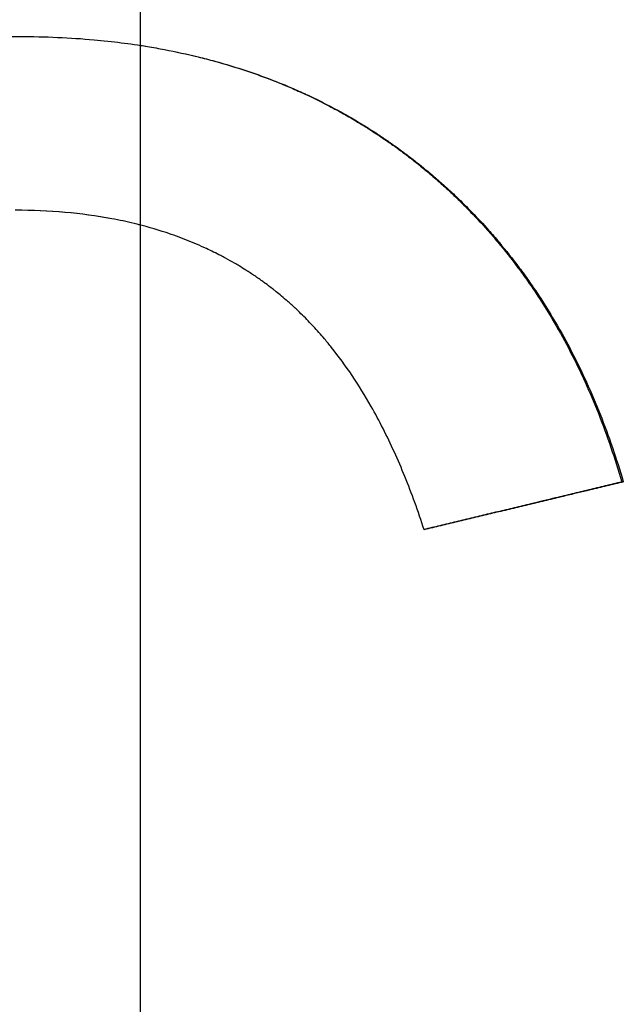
# Model space of a CAD drawing. Extents: x -3.5 to 3.5, y 0 to 13.8.
# Tile 8 of 11: x -0.028 to 0.114, y 11.021 to 11.253. Entities that reach past the tile are written whole.
import ezdxf

# ---------------------------------------------------------------- set-up
doc = ezdxf.new("R2010")
doc.units = 0
doc.header["$MEASUREMENT"] = 0
doc.linetypes.add('CHAIN', pattern=[0.7087, 0.4724, -0.0591, 0.1181, -0.0591])
doc.layers.get('0').update_dxf_attribs({"linetype": 'CONTINUOUS'})

msp = doc.modelspace()

# ---------------------------------------------------------------- linework, layer by layer
at = {"linetype": 'CHAIN'}
msp.add_line((0, 13.7925), (0, -0.045), dxfattribs=at)
msp.add_line((0.11335, 11.14386), (0.11371, 11.14386))
for points, knots in [([(-0.19776, 11.06511), (-0.19776, 11.06948), (-0.19767, 11.07379), (-0.19747, 11.07804), (-0.19728, 11.08228), (-0.19699, 11.08646), (-0.1966, 11.09058), (-0.1964, 11.09263), (-0.19618, 11.09468), (-0.19594, 11.0967), (-0.19544, 11.1009), (-0.19483, 11.10502), (-0.19412, 11.10908), (-0.19375, 11.11118), (-0.19335, 11.11326), (-0.19293, 11.11532), (-0.19208, 11.11944), (-0.19112, 11.12349), (-0.19005, 11.12747), (-0.18951, 11.12945), (-0.18895, 11.13142), (-0.18836, 11.13337), (-0.18747, 11.1363), (-0.18652, 11.13918), (-0.18551, 11.14202), (-0.18517, 11.14297), (-0.18483, 11.14391), (-0.18447, 11.14485), (-0.18377, 11.14672), (-0.18304, 11.14858), (-0.18228, 11.15042), (-0.1819, 11.15134), (-0.18151, 11.15225), (-0.18112, 11.15316), (-0.18053, 11.15453), (-0.17993, 11.15588), (-0.1793, 11.15723), (-0.1791, 11.15767), (-0.17889, 11.15812), (-0.17868, 11.15857), (-0.17836, 11.15924), (-0.17804, 11.1599), (-0.17772, 11.16056), (-0.17761, 11.16079), (-0.1775, 11.16101), (-0.17739, 11.16123), (-0.17717, 11.16167), (-0.17695, 11.16211), (-0.17673, 11.16255), (-0.17662, 11.16277), (-0.17651, 11.16298), (-0.1764, 11.1632), (-0.17618, 11.16364), (-0.17595, 11.16408), (-0.17573, 11.16451), (-0.17561, 11.16473), (-0.1755, 11.16495), (-0.17539, 11.16516), (-0.17516, 11.16559), (-0.17493, 11.16603), (-0.1747, 11.16645), (-0.17458, 11.16667), (-0.17447, 11.16688), (-0.17435, 11.1671), (-0.17401, 11.16774), (-0.17365, 11.16838), (-0.1733, 11.16901), (-0.17306, 11.16943), (-0.17283, 11.16986), (-0.17259, 11.17027), (-0.17211, 11.17111), (-0.17162, 11.17195), (-0.17113, 11.17277), (-0.17089, 11.17318), (-0.17064, 11.1736), (-0.17039, 11.17401), (-0.1699, 11.17482), (-0.1694, 11.17564), (-0.16889, 11.17644), (-0.16864, 11.17685), (-0.16838, 11.17725), (-0.16812, 11.17765), (-0.16735, 11.17885), (-0.16657, 11.18003), (-0.16577, 11.1812), (-0.16524, 11.18198), (-0.1647, 11.18275), (-0.16416, 11.18352), (-0.16253, 11.18582), (-0.16085, 11.18806), (-0.15912, 11.19024), (-0.15796, 11.19169), (-0.15678, 11.19312), (-0.15558, 11.19452), (-0.15377, 11.19662), (-0.15191, 11.19866), (-0.15, 11.20064), (-0.14937, 11.2013), (-0.14872, 11.20195), (-0.14807, 11.2026), (-0.14678, 11.20389), (-0.14545, 11.20516), (-0.14411, 11.2064), (-0.14344, 11.20702), (-0.14276, 11.20764), (-0.14208, 11.20825), (-0.14071, 11.20946), (-0.13932, 11.21065), (-0.1379, 11.21181), (-0.13719, 11.21239), (-0.13648, 11.21297), (-0.13576, 11.21354), (-0.13432, 11.21467), (-0.13286, 11.21578), (-0.13137, 11.21687), (-0.13063, 11.21741), (-0.12988, 11.21794), (-0.12913, 11.21847), (-0.128, 11.21926), (-0.12685, 11.22004), (-0.12569, 11.2208), (-0.12531, 11.22106), (-0.12492, 11.22131), (-0.12453, 11.22156), (-0.12375, 11.22206), (-0.12297, 11.22256), (-0.12218, 11.22305), (-0.12178, 11.22329), (-0.12139, 11.22353), (-0.12099, 11.22377), (-0.12039, 11.22414), (-0.11979, 11.22449), (-0.11919, 11.22485), (-0.11899, 11.22497), (-0.11879, 11.22508), (-0.11858, 11.2252), (-0.11818, 11.22543), (-0.11777, 11.22567), (-0.11737, 11.2259), (-0.11716, 11.22601), (-0.11696, 11.22613), (-0.11676, 11.22624), (-0.11635, 11.22647), (-0.11594, 11.2267), (-0.11553, 11.22693), (-0.11532, 11.22704), (-0.11512, 11.22715), (-0.11491, 11.22727), (-0.1145, 11.22749), (-0.11409, 11.22771), (-0.11367, 11.22793), (-0.11347, 11.22804), (-0.11326, 11.22815), (-0.11305, 11.22826), (-0.11243, 11.22859), (-0.11181, 11.22892), (-0.11119, 11.22924), (-0.11077, 11.22945), (-0.11035, 11.22966), (-0.10994, 11.22987), (-0.1091, 11.23029), (-0.10826, 11.23071), (-0.10742, 11.23111), (-0.107, 11.23132), (-0.10658, 11.23152), (-0.10616, 11.23172), (-0.1049, 11.23232), (-0.10363, 11.2329), (-0.10235, 11.23347), (-0.1015, 11.23385), (-0.10065, 11.23422), (-0.0998, 11.23458), (-0.09808, 11.23531), (-0.09636, 11.23601), (-0.09463, 11.23668), (-0.09376, 11.23702), (-0.0929, 11.23735), (-0.09202, 11.23767), (-0.09028, 11.23831), (-0.08853, 11.23893), (-0.08676, 11.23951), (-0.08588, 11.23981), (-0.085, 11.24009), (-0.08411, 11.24037), (-0.08145, 11.24121), (-0.07876, 11.24199), (-0.07605, 11.2427), (-0.07425, 11.24317), (-0.07243, 11.24362), (-0.07061, 11.24404), (-0.06683, 11.2449), (-0.06301, 11.24564), (-0.05914, 11.24626), (-0.05715, 11.24659), (-0.05514, 11.24688), (-0.05312, 11.24713), (-0.04908, 11.24765), (-0.04499, 11.24803), (-0.04086, 11.24829), (-0.03675, 11.24854), (-0.0326, 11.24867), (-0.0284, 11.24867)], [0, 0, 0, 0, 0.116652, 0.116652, 0.116652, 0.233304, 0.233304, 0.233304, 0.29163, 0.29163, 0.29163, 0.412456, 0.412456, 0.412456, 0.474956, 0.474956, 0.474956, 0.599956, 0.599956, 0.599956, 0.662456, 0.662456, 0.662456, 0.756206, 0.756206, 0.756206, 0.787456, 0.787456, 0.787456, 0.849956, 0.849956, 0.849956, 0.881206, 0.881206, 0.881206, 0.928081, 0.928081, 0.928081, 0.943706, 0.943706, 0.943706, 0.967144, 0.967144, 0.967144, 0.974956, 0.974956, 0.974956, 0.990581, 0.990581, 0.990581, 0.998394, 0.998394, 0.998394, 1.014019, 1.014019, 1.014019, 1.021831, 1.021831, 1.021831, 1.037456, 1.037456, 1.037456, 1.045269, 1.045269, 1.045269, 1.068706, 1.068706, 1.068706, 1.084331, 1.084331, 1.084331, 1.115581, 1.115581, 1.115581, 1.131206, 1.131206, 1.131206, 1.162456, 1.162456, 1.162456, 1.178081, 1.178081, 1.178081, 1.224956, 1.224956, 1.224956, 1.256206, 1.256206, 1.256206, 1.349956, 1.349956, 1.349956, 1.412456, 1.412456, 1.412456, 1.506206, 1.506206, 1.506206, 1.537456, 1.537456, 1.537456, 1.599956, 1.599956, 1.599956, 1.631206, 1.631206, 1.631206, 1.693706, 1.693706, 1.693706, 1.724956, 1.724956, 1.724956, 1.787456, 1.787456, 1.787456, 1.818706, 1.818706, 1.818706, 1.865581, 1.865581, 1.865581, 1.881206, 1.881206, 1.881206, 1.912456, 1.912456, 1.912456, 1.928081, 1.928081, 1.928081, 1.951519, 1.951519, 1.951519, 1.959331, 1.959331, 1.959331, 1.974956, 1.974956, 1.974956, 1.982769, 1.982769, 1.982769, 1.998394, 1.998394, 1.998394, 2.006206, 2.006206, 2.006206, 2.021831, 2.021831, 2.021831, 2.029644, 2.029644, 2.029644, 2.053081, 2.053081, 2.053081, 2.068706, 2.068706, 2.068706, 2.099956, 2.099956, 2.099956, 2.115581, 2.115581, 2.115581, 2.162456, 2.162456, 2.162456, 2.193706, 2.193706, 2.193706, 2.256206, 2.256206, 2.256206, 2.287456, 2.287456, 2.287456, 2.349956, 2.349956, 2.349956, 2.381206, 2.381206, 2.381206, 2.474956, 2.474956, 2.474956, 2.537456, 2.537456, 2.537456, 2.66663, 2.66663, 2.66663, 2.733304, 2.733304, 2.733304, 2.866652, 2.866652, 2.866652, 2.999057, 2.999057, 2.999057, 2.999057]), ([(-0.0284, 11.24867), (-0.02239, 11.24867), (-0.01655, 11.24842), (-0.01086, 11.24791), (-0.0066, 11.24752), (-0.00242, 11.247), (0.00166, 11.24633), (0.00302, 11.2461), (0.00437, 11.24587), (0.00572, 11.24561), (0.0084, 11.2451), (0.01104, 11.24452), (0.01365, 11.24389), (0.01495, 11.24357), (0.01624, 11.24323), (0.01752, 11.24288), (0.02008, 11.24218), (0.02261, 11.24141), (0.02509, 11.24058), (0.02881, 11.23934), (0.03245, 11.23795), (0.03599, 11.23642), (0.03717, 11.23591), (0.03834, 11.23538), (0.0395, 11.23484), (0.04125, 11.23402), (0.04297, 11.23317), (0.04466, 11.23229), (0.04523, 11.23199), (0.04579, 11.23169), (0.04635, 11.23139), (0.04747, 11.23078), (0.04858, 11.23016), (0.04969, 11.22952), (0.05024, 11.2292), (0.05078, 11.22888), (0.05133, 11.22855), (0.05215, 11.22806), (0.05296, 11.22756), (0.05377, 11.22706), (0.05458, 11.22655), (0.05538, 11.22603), (0.05617, 11.2255), (0.05697, 11.22498), (0.05776, 11.22444), (0.05854, 11.2239), (0.0588, 11.22371), (0.05907, 11.22353), (0.05933, 11.22335), (0.05972, 11.22307), (0.06011, 11.22279), (0.06049, 11.22252), (0.06062, 11.22242), (0.06075, 11.22233), (0.06088, 11.22223), (0.06127, 11.22195), (0.06165, 11.22167), (0.06204, 11.22138), (0.06229, 11.22119), (0.06255, 11.221), (0.0628, 11.22081), (0.06318, 11.22052), (0.06356, 11.22023), (0.06394, 11.21994), (0.06407, 11.21984), (0.06419, 11.21974), (0.06432, 11.21965), (0.0647, 11.21935), (0.06507, 11.21906), (0.06544, 11.21876), (0.06569, 11.21856), (0.06594, 11.21836), (0.06619, 11.21817), (0.06668, 11.21777), (0.06717, 11.21736), (0.06766, 11.21696), (0.06791, 11.21676), (0.06815, 11.21655), (0.06839, 11.21635), (0.06888, 11.21594), (0.06936, 11.21553), (0.06984, 11.21511), (0.07008, 11.21491), (0.07031, 11.2147), (0.07055, 11.21449), (0.07126, 11.21386), (0.07197, 11.21323), (0.07267, 11.21258), (0.07313, 11.21216), (0.0736, 11.21173), (0.07406, 11.21129), (0.07497, 11.21042), (0.07588, 11.20954), (0.07677, 11.20865), (0.07722, 11.2082), (0.07766, 11.20775), (0.0781, 11.2073), (0.07942, 11.20594), (0.08071, 11.20455), (0.08197, 11.20313), (0.08281, 11.20219), (0.08364, 11.20123), (0.08446, 11.20026), (0.08609, 11.19832), (0.08767, 11.19633), (0.08919, 11.19428), (0.08996, 11.19326), (0.09071, 11.19223), (0.09145, 11.19118), (0.09366, 11.18804), (0.09576, 11.18478), (0.09774, 11.18141), (0.09906, 11.17916), (0.10033, 11.17686), (0.10155, 11.17451), (0.10399, 11.16981), (0.10622, 11.16491), (0.10825, 11.1598), (0.11027, 11.15469), (0.1121, 11.14937), (0.11371, 11.14386)], [0, 0, 0, 0, 0.166667, 0.166667, 0.166667, 0.291667, 0.291667, 0.291667, 0.333333, 0.333333, 0.333333, 0.416667, 0.416667, 0.416667, 0.458333, 0.458333, 0.458333, 0.541667, 0.541667, 0.541667, 0.666667, 0.666667, 0.666667, 0.708333, 0.708333, 0.708333, 0.770833, 0.770833, 0.770833, 0.791667, 0.791667, 0.791667, 0.833333, 0.833333, 0.833333, 0.854167, 0.854167, 0.854167, 0.885417, 0.885417, 0.885417, 0.916667, 0.916667, 0.916667, 0.947917, 0.947917, 0.947917, 0.958333, 0.958333, 0.958333, 0.973958, 0.973958, 0.973958, 0.979167, 0.979167, 0.979167, 0.994792, 0.994792, 0.994792, 1.005208, 1.005208, 1.005208, 1.020833, 1.020833, 1.020833, 1.026042, 1.026042, 1.026042, 1.041667, 1.041667, 1.041667, 1.052083, 1.052083, 1.052083, 1.072917, 1.072917, 1.072917, 1.083333, 1.083333, 1.083333, 1.104167, 1.104167, 1.104167, 1.114583, 1.114583, 1.114583, 1.145833, 1.145833, 1.145833, 1.166667, 1.166667, 1.166667, 1.208333, 1.208333, 1.208333, 1.229167, 1.229167, 1.229167, 1.291667, 1.291667, 1.291667, 1.333333, 1.333333, 1.333333, 1.416667, 1.416667, 1.416667, 1.458333, 1.458333, 1.458333, 1.583333, 1.583333, 1.583333, 1.666667, 1.666667, 1.666667, 1.833333, 1.833333, 1.833333, 2, 2, 2, 2]), ([(0, 11.24659), (0.00055, 11.24651), (0.00111, 11.24642), (0.00166, 11.24633), (0.00301, 11.2461), (0.00436, 11.24587), (0.0057, 11.24561), (0.00837, 11.2451), (0.01101, 11.24452), (0.0136, 11.24389), (0.0149, 11.24357), (0.01619, 11.24323), (0.01746, 11.24288), (0.02002, 11.24218), (0.02253, 11.24141), (0.02501, 11.24058), (0.02625, 11.24017), (0.02747, 11.23974), (0.02869, 11.23929), (0.03113, 11.2384), (0.03352, 11.23744), (0.03588, 11.23642), (0.03705, 11.23591), (0.03822, 11.23538), (0.03938, 11.23484), (0.04112, 11.23402), (0.04283, 11.23317), (0.04452, 11.23229), (0.04508, 11.23199), (0.04565, 11.23169), (0.04621, 11.23139), (0.04732, 11.23078), (0.04843, 11.23016), (0.04953, 11.22952), (0.05008, 11.2292), (0.05062, 11.22888), (0.05117, 11.22855), (0.05198, 11.22806), (0.05279, 11.22756), (0.0536, 11.22706), (0.05387, 11.22689), (0.05413, 11.22671), (0.0544, 11.22654), (0.05493, 11.2262), (0.05547, 11.22585), (0.056, 11.2255), (0.05626, 11.22533), (0.05652, 11.22515), (0.05679, 11.22497), (0.05731, 11.22462), (0.05784, 11.22426), (0.05836, 11.2239), (0.05862, 11.22371), (0.05888, 11.22353), (0.05914, 11.22335), (0.05953, 11.22307), (0.05992, 11.22279), (0.0603, 11.22252), (0.06043, 11.22242), (0.06056, 11.22233), (0.06069, 11.22223), (0.06095, 11.22205), (0.0612, 11.22186), (0.06146, 11.22167), (0.06158, 11.22157), (0.06171, 11.22148), (0.06184, 11.22138), (0.0621, 11.22119), (0.06235, 11.221), (0.0626, 11.22081), (0.06273, 11.22071), (0.06286, 11.22062), (0.06298, 11.22052), (0.06324, 11.22033), (0.06349, 11.22013), (0.06374, 11.21994), (0.06387, 11.21984), (0.06399, 11.21974), (0.06412, 11.21965), (0.06449, 11.21935), (0.06487, 11.21906), (0.06524, 11.21876), (0.06549, 11.21856), (0.06573, 11.21836), (0.06598, 11.21817), (0.06647, 11.21777), (0.06696, 11.21736), (0.06745, 11.21696), (0.06769, 11.21676), (0.06793, 11.21655), (0.06818, 11.21635), (0.06866, 11.21594), (0.06914, 11.21553), (0.06962, 11.21511), (0.06985, 11.21491), (0.07009, 11.2147), (0.07033, 11.21449), (0.07104, 11.21386), (0.07174, 11.21323), (0.07244, 11.21258), (0.0729, 11.21216), (0.07336, 11.21173), (0.07382, 11.21129), (0.07474, 11.21042), (0.07564, 11.20954), (0.07653, 11.20865), (0.07697, 11.2082), (0.07742, 11.20775), (0.07785, 11.2073), (0.07917, 11.20594), (0.08046, 11.20455), (0.08171, 11.20313), (0.08255, 11.20219), (0.08338, 11.20123), (0.08419, 11.20026), (0.08581, 11.19832), (0.08739, 11.19633), (0.08891, 11.19428), (0.08967, 11.19326), (0.09042, 11.19223), (0.09116, 11.19118), (0.09336, 11.18804), (0.09546, 11.18478), (0.09743, 11.18141), (0.09875, 11.17916), (0.10002, 11.17686), (0.10123, 11.17451), (0.10366, 11.16981), (0.10589, 11.16491), (0.10791, 11.1598), (0.10993, 11.15469), (0.11174, 11.14937), (0.11335, 11.14386)], [0.274763, 0.274763, 0.274763, 0.274763, 0.291667, 0.291667, 0.291667, 0.333333, 0.333333, 0.333333, 0.416667, 0.416667, 0.416667, 0.458333, 0.458333, 0.458333, 0.541667, 0.541667, 0.541667, 0.583333, 0.583333, 0.583333, 0.666667, 0.666667, 0.666667, 0.708333, 0.708333, 0.708333, 0.770833, 0.770833, 0.770833, 0.791667, 0.791667, 0.791667, 0.833333, 0.833333, 0.833333, 0.854167, 0.854167, 0.854167, 0.885417, 0.885417, 0.885417, 0.895833, 0.895833, 0.895833, 0.916667, 0.916667, 0.916667, 0.927083, 0.927083, 0.927083, 0.947917, 0.947917, 0.947917, 0.958333, 0.958333, 0.958333, 0.973958, 0.973958, 0.973958, 0.979167, 0.979167, 0.979167, 0.989583, 0.989583, 0.989583, 0.994792, 0.994792, 0.994792, 1.005208, 1.005208, 1.005208, 1.010417, 1.010417, 1.010417, 1.020833, 1.020833, 1.020833, 1.026042, 1.026042, 1.026042, 1.041667, 1.041667, 1.041667, 1.052083, 1.052083, 1.052083, 1.072917, 1.072917, 1.072917, 1.083333, 1.083333, 1.083333, 1.104167, 1.104167, 1.104167, 1.114583, 1.114583, 1.114583, 1.145833, 1.145833, 1.145833, 1.166667, 1.166667, 1.166667, 1.208333, 1.208333, 1.208333, 1.229167, 1.229167, 1.229167, 1.291667, 1.291667, 1.291667, 1.333333, 1.333333, 1.333333, 1.416667, 1.416667, 1.416667, 1.458333, 1.458333, 1.458333, 1.583333, 1.583333, 1.583333, 1.666667, 1.666667, 1.666667, 1.833333, 1.833333, 1.833333, 2, 2, 2, 2]), ([(0.06681, 11.13261), (0.06541, 11.13697), (0.0639, 11.14113), (0.06229, 11.1451), (0.06069, 11.14906), (0.05898, 11.15283), (0.05716, 11.1564), (0.05625, 11.15819), (0.05532, 11.15993), (0.05436, 11.16161), (0.05293, 11.16414), (0.05143, 11.16657), (0.04988, 11.16888), (0.04832, 11.17118), (0.04671, 11.17338), (0.04504, 11.17547), (0.04449, 11.17617), (0.04393, 11.17685), (0.04336, 11.17752), (0.0425, 11.17853), (0.04163, 11.17951), (0.04075, 11.18046), (0.04046, 11.18078), (0.04016, 11.18109), (0.03986, 11.18141), (0.03897, 11.18234), (0.03806, 11.18324), (0.03714, 11.18412), (0.03653, 11.18471), (0.03591, 11.18528), (0.03528, 11.18584), (0.03497, 11.18612), (0.03465, 11.1864), (0.03434, 11.18667), (0.03386, 11.18709), (0.03338, 11.18749), (0.0329, 11.18789), (0.0325, 11.18822), (0.03209, 11.18854), (0.03169, 11.18887), (0.03144, 11.18906), (0.0312, 11.18925), (0.03095, 11.18944), (0.03046, 11.18982), (0.02996, 11.19019), (0.02946, 11.19056), (0.02938, 11.19062), (0.0293, 11.19068), (0.02921, 11.19074), (0.02896, 11.19092), (0.02871, 11.1911), (0.02846, 11.19128), (0.02829, 11.1914), (0.02812, 11.19152), (0.02795, 11.19164), (0.02761, 11.19188), (0.02727, 11.19211), (0.02693, 11.19234), (0.02676, 11.19246), (0.02659, 11.19257), (0.02641, 11.19269), (0.02607, 11.19292), (0.02572, 11.19314), (0.02538, 11.19337), (0.0252, 11.19348), (0.02503, 11.19359), (0.02485, 11.1937), (0.02433, 11.19403), (0.0238, 11.19436), (0.02327, 11.19468), (0.02291, 11.19489), (0.02256, 11.1951), (0.0222, 11.19531), (0.02148, 11.19572), (0.02076, 11.19613), (0.02003, 11.19653), (0.01966, 11.19672), (0.01929, 11.19692), (0.01892, 11.19711), (0.01781, 11.19769), (0.01669, 11.19824), (0.01555, 11.19877), (0.01479, 11.19913), (0.01402, 11.19947), (0.01325, 11.1998), (0.0117, 11.20047), (0.01012, 11.20109), (0.00851, 11.20167), (0.00771, 11.20197), (0.0069, 11.20225), (0.00608, 11.20252), (0.00362, 11.20333), (0.0011, 11.20405), (-0.00148, 11.20467), (-0.0032, 11.20509), (-0.00496, 11.20546), (-0.00674, 11.20579), (-0.0103, 11.20646), (-0.01398, 11.20696), (-0.01777, 11.20729), (-0.02156, 11.20762), (-0.02547, 11.20779), (-0.0295, 11.20779)], [0, 0, 0, 0, 0.166667, 0.166667, 0.166667, 0.333333, 0.333333, 0.333333, 0.416667, 0.416667, 0.416667, 0.541667, 0.541667, 0.541667, 0.666667, 0.666667, 0.666667, 0.708333, 0.708333, 0.708333, 0.770833, 0.770833, 0.770833, 0.791667, 0.791667, 0.791667, 0.854167, 0.854167, 0.854167, 0.895833, 0.895833, 0.895833, 0.916667, 0.916667, 0.916667, 0.947917, 0.947917, 0.947917, 0.973958, 0.973958, 0.973958, 0.989583, 0.989583, 0.989583, 1.020833, 1.020833, 1.020833, 1.026042, 1.026042, 1.026042, 1.041667, 1.041667, 1.041667, 1.052083, 1.052083, 1.052083, 1.072917, 1.072917, 1.072917, 1.083333, 1.083333, 1.083333, 1.104167, 1.104167, 1.104167, 1.114583, 1.114583, 1.114583, 1.145833, 1.145833, 1.145833, 1.166667, 1.166667, 1.166667, 1.208333, 1.208333, 1.208333, 1.229167, 1.229167, 1.229167, 1.291667, 1.291667, 1.291667, 1.333333, 1.333333, 1.333333, 1.416667, 1.416667, 1.416667, 1.458333, 1.458333, 1.458333, 1.583333, 1.583333, 1.583333, 1.666667, 1.666667, 1.666667, 1.833333, 1.833333, 1.833333, 2, 2, 2, 2]), ([(0, 11.2043), (-0.00049, 11.20443), (-0.00098, 11.20455), (-0.00148, 11.20467), (-0.00319, 11.20509), (-0.00494, 11.20546), (-0.00672, 11.20579), (-0.01027, 11.20646), (-0.01393, 11.20696), (-0.01771, 11.20729), (-0.0215, 11.20762), (-0.02539, 11.20779), (-0.0294, 11.20779)], [1.5593342, 1.5593342, 1.5593342, 1.5593342, 1.5833333, 1.5833333, 1.5833333, 1.6666667, 1.6666667, 1.6666667, 1.8333333, 1.8333333, 1.8333333, 2, 2, 2, 2]), ([(0.11335, 11.14386), (0.11205, 11.14354), (0.11075, 11.14323), (0.10946, 11.14292), (0.10816, 11.14261), (0.10686, 11.14229), (0.10556, 11.14198), (0.10491, 11.14183), (0.10426, 11.14167), (0.10361, 11.14151), (0.10231, 11.1412), (0.10102, 11.14089), (0.09972, 11.14058), (0.09907, 11.14042), (0.09842, 11.14026), (0.09777, 11.14011), (0.09582, 11.13964), (0.09387, 11.13917), (0.09192, 11.1387), (0.09063, 11.13839), (0.08933, 11.13808), (0.08803, 11.13776), (0.08738, 11.13761), (0.08673, 11.13745), (0.08608, 11.13729), (0.08478, 11.13698), (0.08348, 11.13667), (0.08218, 11.13636), (0.08153, 11.1362), (0.08089, 11.13604), (0.08024, 11.13589), (0.07894, 11.13558), (0.07764, 11.13526), (0.07634, 11.13495), (0.07569, 11.13479), (0.07504, 11.13464), (0.07439, 11.13448), (0.07309, 11.13417), (0.07179, 11.13386), (0.07049, 11.13354), (0.06926, 11.13325), (0.06803, 11.13295), (0.06679, 11.13265)], [0, 0, 0, 0, 0.010213, 0.010213, 0.010213, 0.0204261, 0.0204261, 0.0204261, 0.0255326, 0.0255326, 0.0255326, 0.0357456, 0.0357456, 0.0357456, 0.0408521, 0.0408521, 0.0408521, 0.0561717, 0.0561717, 0.0561717, 0.0663847, 0.0663847, 0.0663847, 0.0714913, 0.0714913, 0.0714913, 0.0817043, 0.0817043, 0.0817043, 0.0868108, 0.0868108, 0.0868108, 0.0970239, 0.0970239, 0.0970239, 0.1021304, 0.1021304, 0.1021304, 0.1123434, 0.1123434, 0.1123434, 0.122043, 0.122043, 0.122043, 0.122043]), ([(0.11371, 11.14386), (0.11241, 11.14354), (0.11111, 11.14323), (0.1098, 11.14292), (0.1085, 11.14261), (0.1072, 11.14229), (0.10589, 11.14198), (0.10394, 11.14151), (0.10199, 11.14104), (0.10003, 11.14058), (0.09938, 11.14042), (0.09873, 11.14026), (0.09808, 11.14011), (0.09678, 11.13979), (0.09547, 11.13948), (0.09417, 11.13917), (0.09352, 11.13901), (0.09287, 11.13886), (0.09222, 11.1387), (0.09091, 11.13839), (0.08961, 11.13808), (0.08831, 11.13776), (0.08766, 11.13761), (0.087, 11.13745), (0.08635, 11.13729), (0.08505, 11.13698), (0.08375, 11.13667), (0.08244, 11.13636), (0.08179, 11.1362), (0.08114, 11.13604), (0.08049, 11.13589), (0.07919, 11.13558), (0.07788, 11.13526), (0.07658, 11.13495), (0.07593, 11.13479), (0.07528, 11.13464), (0.07463, 11.13448), (0.07332, 11.13417), (0.07202, 11.13386), (0.07072, 11.13354), (0.06942, 11.13323), (0.06811, 11.13292), (0.06681, 11.13261)], [0, 0, 0, 0, 0.010213, 0.010213, 0.010213, 0.0204261, 0.0204261, 0.0204261, 0.0357456, 0.0357456, 0.0357456, 0.0408521, 0.0408521, 0.0408521, 0.0510652, 0.0510652, 0.0510652, 0.0561717, 0.0561717, 0.0561717, 0.0663847, 0.0663847, 0.0663847, 0.0714913, 0.0714913, 0.0714913, 0.0817043, 0.0817043, 0.0817043, 0.0868108, 0.0868108, 0.0868108, 0.0970239, 0.0970239, 0.0970239, 0.1021304, 0.1021304, 0.1021304, 0.1123434, 0.1123434, 0.1123434, 0.1225564, 0.1225564, 0.1225564, 0.1225564])]:
    msp.add_open_spline(points, degree=3, knots=knots)

doc.saveas('drawing.dxf')
